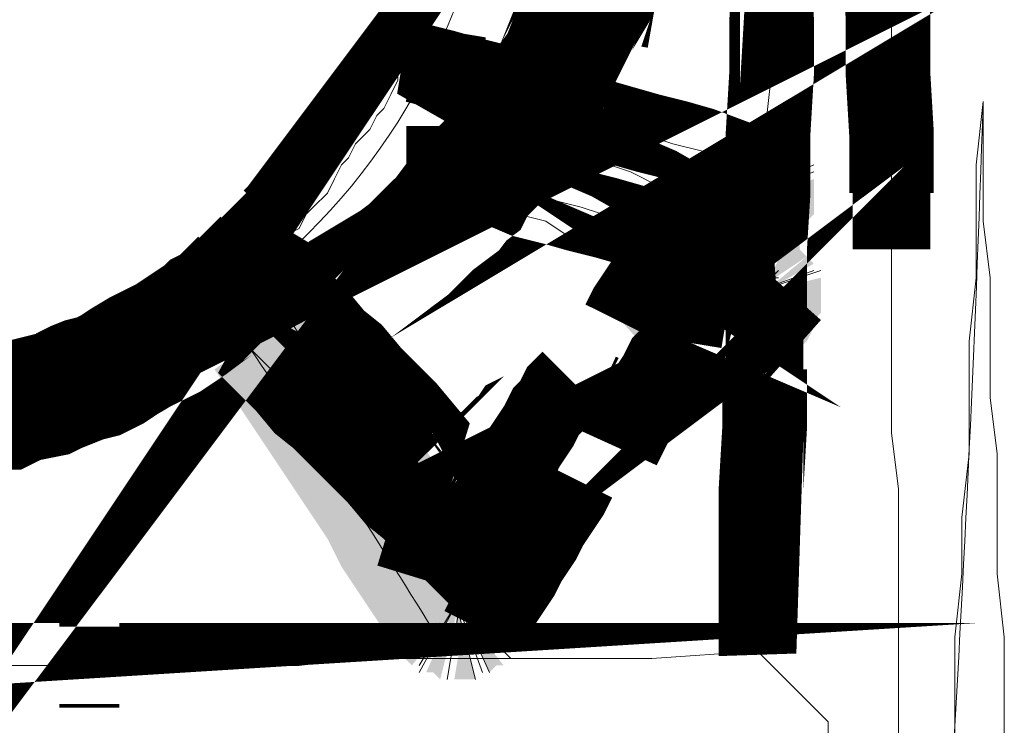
# Model space of a CAD drawing. Header units: millimetres. Extents: x 0 to 12515, y 0 to 27803.
# Tile 48 of 97: x 11482 to 11542, y 19794 to 19836. Entities that reach past the tile are written whole.
import ezdxf

# ---------------------------------------------------------------- set-up
doc = ezdxf.new("R2010")
doc.units = ezdxf.units.MM
doc.layers.add('PDF_A-TABELKA', color=7, linetype='Continuous')
doc.layers.add('SQ_TAB TEKST', color=8, linetype='Continuous', lineweight=0)

# ---------------------------------------------------------------- blocks, each defined once
blk = doc.blocks.new('tabelka')
at = {"layer": 'PDF_A-TABELKA', "lineweight": 0}
for points, format in [([(25641.29348271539, -27760.02538781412, 5.115070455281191, 5.115070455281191, 0), (25644.70352968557, -27759.59913194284, 5.115070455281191, 5.115070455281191, 0), (25648.1135766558, -27759.59913194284, 4.688814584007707, 4.688814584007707, 0), (25651.73675156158, -27759.59913194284, 5.115070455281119, 5.115070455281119, 0), (25655.3599264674, -27759.59913194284, 5.115070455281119, 5.115070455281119, 0), (25658.76997343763, -27759.59913194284, 5.115070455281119, 5.115070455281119, 0), (25662.60627627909, -27759.59913194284, 0, 0, 0), (25666.01632324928, -27759.3860040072, 0, 0, 0), (25669.6394981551, -27759.3860040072, 0, 0, 0), (25673.26267306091, -27759.17287607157, 0, 0, 0), (25676.67272003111, -27759.17287607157, 0, 0, 0), (25680.29589493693, -27759.17287607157, 0, 0, 0), (25683.91906984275, -27759.17287607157, 0, 0, 0), (25690.31290791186, -27758.95974813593, 4.688814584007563, 4.688814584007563, 0), (25690.52603584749, -27752.35278213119, 5.115070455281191, 5.115070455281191, 0), (25690.52603584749, -27748.94273516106, 5.115070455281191, 5.115070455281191, 0), (25690.73916378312, -27745.31956025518, 5.115070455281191, 5.115070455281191, 0), (25690.73916378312, -27741.69638534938, 4.688814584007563, 4.688814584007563, 0), (25690.73916378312, -27738.28633837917, 5.115070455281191, 5.115070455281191, 0), (25690.73916378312, -27734.45003553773, 5.115070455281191, 5.115070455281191, 0), (25690.95229171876, -27731.03998856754, 5.115070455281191, 5.115070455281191, 0), (25690.95229171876, -27727.41681366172, 5.115070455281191, 5.115070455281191, 0), (25691.16541965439, -27723.79363875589, 5.115070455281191, 5.115070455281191, 0), (25691.16541965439, -27720.38359178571, 5.075571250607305, 5.075571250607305, 0), (25691.16541965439, -27716.97354481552, 5.115070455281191, 5.115070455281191, 0)], "xyseb"), ([(25691.80480346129, -27684.57809859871, 5.115070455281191, 5.115070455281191, 0), (25691.80480346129, -27681.16805162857, 0, 0, 0), (25692.01793139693, -27677.54487672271, 0, 0, 0)], "xyseb"), ([(25697.98551359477, -27716.97354481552, 5.115070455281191, 5.115070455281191, 0), (25698.19864153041, -27720.38359178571, 5.115070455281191, 5.115070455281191, 0), (25698.19864153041, -27723.79363875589, 5.115070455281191, 5.115070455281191, 0), (25698.41176946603, -27727.41681366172, 5.115070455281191, 5.115070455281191, 0), (25698.41176946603, -27731.03998856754, 4.688814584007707, 4.688814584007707, 0), (25698.41176946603, -27734.45003553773, 0, 0, 0), (25698.41176946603, -27738.28633837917, 0, 0, 0), (25698.62489740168, -27741.69638534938, 0, 0, 0), (25698.62489740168, -27745.31956025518, 0, 0, 0), (25698.83802533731, -27748.94273516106, 0, 0, 0), (25698.83802533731, -27752.35278213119, 0, 0, 0), (25698.83802533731, -27755.97595703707, 0, 0, 0), (25698.83802533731, -27763.00917891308, 0, 0, 0), (25698.83802533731, -27767.48486556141, 0, 0, 0), (25694.57546662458, -27767.48486556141, 0, 0, 0)], "xyseb"), ([(25674.54144067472, -27705.03838041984, -0.4172873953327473), (25636.6046681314, -27744.68017644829, -0.4142135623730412)], "xyb"), ([(25640.86722684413, -27744.68017644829, 7.246349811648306, 7.246349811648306, 0), (25641.93286652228, -27744.46704851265, 7.434469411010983, 7.434469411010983, 0), (25642.78537826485, -27744.46704851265, 7.625096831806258, 7.625096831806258, 0), (25643.85101794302, -27744.04079264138, 7.434469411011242, 7.434469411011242, 0), (25644.9166576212, -27744.04079264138, 7.434469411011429, 7.434469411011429, 0), (25645.76916936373, -27743.61453677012, 7.434469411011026, 7.434469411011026, 0), (25646.62168110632, -27743.40140883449, 7.535210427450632, 7.535210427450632, 0), (25647.68732078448, -27743.18828089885, 7.434469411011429, 7.434469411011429, 0), (25648.53983252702, -27742.76202502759, 7.535210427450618, 7.535210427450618, 0), (25649.60547220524, -27742.33576915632, 7.535210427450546, 7.535210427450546, 0), (25650.45798394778, -27742.12264122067, 7.535210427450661, 7.535210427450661, 0), (25651.31049569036, -27741.69638534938, 7.535210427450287, 7.535210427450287, 0), (25651.94987949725, -27741.27012947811, 7.535210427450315, 7.535210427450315, 0), (25653.01551917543, -27740.6307456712, 7.535210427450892, 7.535210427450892, 0), (25653.86803091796, -27740.20448979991, 7.535210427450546, 7.535210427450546, 0), (25654.7205426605, -27739.77823392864, 7.535210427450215, 7.535210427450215, 0), (25655.3599264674, -27739.35197805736, 7.625096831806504, 7.625096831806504, 0), (25656.21243820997, -27738.71259425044, 7.434469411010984, 7.434469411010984, 0), (25656.85182201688, -27738.28633837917, 7.434469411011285, 7.434469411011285, 0), (25657.70433375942, -27737.43382663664, 6.82009394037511, 6.82009394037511, 0), (25658.55684550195, -27737.00757076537, 7.625096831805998, 7.625096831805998, 0), (25659.19622930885, -27736.36818695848, 7.434469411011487, 7.434469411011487, 0), (25660.04874105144, -27735.51567521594, 7.434469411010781, 7.434469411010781, 0), (25660.47499692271, -27735.08941934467, 7.246349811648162, 7.246349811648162, 0), (25661.1143807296, -27734.45003553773, 7.246349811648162, 7.246349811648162, 0), (25661.96689247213, -27733.59752379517, 7.672605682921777, 7.672605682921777, 0), (25662.39314834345, -27733.1712679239, 7.672605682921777, 7.672605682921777, 0), (25663.03253215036, -27732.31875618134, 0, 0, 0), (25663.45878802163, -27731.67937237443, 0, 0, 0), (25664.31129976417, -27730.8268606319, 0, 0, 0), (25664.73755563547, -27730.18747682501, 0, 0, 0), (25665.1638115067, -27729.5480930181, 0, 0, 0), (25665.80319531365, -27728.90870921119, 0, 0, 0), (25666.22945118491, -27728.05619746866, 0, 0, 0), (25666.65570705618, -27727.41681366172, 0, 0, 0), (25667.08196292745, -27726.56430191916, 0, 0, 0), (25667.50821879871, -27725.7117901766, 0, 0, 0), (25667.93447466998, -27725.07240636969, 0, 0, 0), (25668.57385847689, -27724.21989462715, 0, 0, 0), (25668.57385847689, -27723.36738288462, 0, 0, 0), (25669.00011434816, -27722.51487114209, 0, 0, 0), (25669.42637021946, -27721.87548733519, 0, 0, 0), (25669.85262609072, -27721.02297559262, 0, 0, 0), (25670.06575402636, -27720.17046385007, 0, 0, 0), (25670.49200989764, -27719.53108004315, 0, 0, 0), (25670.70513783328, -27718.46544036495, 0, 0, 0), (25670.9182657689, -27717.61292862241, 0, 0, 0), (25671.34452164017, -27716.76041687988, 0, 0, 0), (25671.55764957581, -27715.90790513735, 0, 0, 0)], "xyseb"), ([(25609.7505482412, -27731.4662444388, 7.672605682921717, 7.672605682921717, 0), (25610.17680411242, -27732.10562824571, 0, 0, 0), (25610.81618791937, -27732.95813998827, 0, 0, 0)], "xyseb"), ([(25684.34532571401, -27718.46544036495, 7.683254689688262, 7.683254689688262, 0), (25680.7221508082, -27717.82605655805, 7.625096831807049, 7.625096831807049, 0), (25680.29589493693, -27719.10482417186, 7.625096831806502, 7.625096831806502, 0), (25679.86963906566, -27719.95733591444, 7.434469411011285, 7.434469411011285, 0), (25679.23025525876, -27721.02297559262, 7.535210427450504, 7.535210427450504, 0), (25678.80399938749, -27722.08861527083, 7.233802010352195, 7.233802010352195, 0), (25678.37774351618, -27722.94112701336, 7.05321456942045, 7.05321456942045, 0), (25677.95148764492, -27724.00676669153, 7.535210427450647, 7.535210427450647, 0), (25677.312103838, -27724.85927843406, 7.535210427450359, 7.535210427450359, 0), (25676.88584796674, -27725.7117901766, 7.233802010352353, 7.233802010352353, 0), (25676.24646415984, -27726.77742985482, 7.434469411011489, 7.434469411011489, 0), (25675.60708035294, -27727.62994159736, 7.434469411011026, 7.434469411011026, 0), (25674.96769654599, -27728.26932540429, 7.625096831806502, 7.625096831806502, 0), (25674.32831273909, -27729.12183714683, 7.625096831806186, 7.625096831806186, 0), (25673.47580099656, -27729.97434888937, 7.434469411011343, 7.434469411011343, 0), (25673.04954512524, -27730.8268606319, 7.43446941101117, 7.43446941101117, 0), (25672.1970333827, -27731.4662444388, 7.625096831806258, 7.625096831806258, 0), (25671.55764957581, -27732.31875618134, 7.246349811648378, 7.246349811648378, 0), (25670.70513783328, -27732.95813998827, 7.243841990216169, 7.243841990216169, 0), (25669.85262609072, -27733.81065173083, 7.246349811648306, 7.246349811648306, 0), (25669.21324228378, -27734.45003553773, 7.243841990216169, 7.243841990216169, 0), (25668.36073054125, -27735.08941934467, 7.246349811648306, 7.246349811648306, 0), (25667.50821879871, -27735.72880315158, 7.246349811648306, 7.246349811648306, 0), (25666.65570705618, -27736.36818695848, 7.672605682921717, 7.672605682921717, 0), (25665.59006737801, -27737.00757076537, 7.672605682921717, 7.672605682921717, 0), (25664.95068357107, -27737.64695457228, 7.246349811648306, 7.246349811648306, 0), (25664.09817182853, -27738.07321044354, 7.246349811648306, 7.246349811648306, 0), (25663.24566008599, -27738.49946631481, 7.246349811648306, 7.246349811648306, 0), (25662.18002040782, -27739.13885012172, 0, 0, 0), (25661.32750866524, -27739.56510599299, 0, 0, 0), (25660.47499692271, -27739.99136186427, 0, 0, 0), (25659.40935724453, -27740.41761773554, 0, 0, 0), (25658.55684550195, -27740.84387360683, 0, 0, 0), (25657.70433375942, -27741.27012947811, 0, 0, 0), (25656.63869408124, -27741.69638534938, 0, 0, 0), (25655.78618233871, -27741.90951328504, 0, 0, 0), (25654.93367059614, -27742.33576915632, 0, 0, 0), (25653.86803091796, -27742.76202502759, 0, 0, 0), (25653.01551917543, -27742.76202502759, 0, 0, 0), (25651.94987949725, -27743.18828089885, 0, 0, 0), (25651.09736775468, -27743.61453677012, 0, 0, 0), (25649.81860014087, -27743.61453677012, 0, 0, 0), (25648.96608839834, -27744.04079264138, 0, 0, 0), (25647.90044872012, -27744.04079264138, 0, 0, 0), (25647.04793697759, -27744.25392057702, 0, 0, 0), (25645.98229729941, -27744.46704851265, 0, 0, 0), (25645.12978555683, -27744.46704851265, 0, 0, 0), (25643.85101794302, -27744.68017644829, 0, 0, 0), (25642.99850620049, -27744.68017644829, 0, 0, 0), (25641.93286652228, -27744.68017644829, 0, 0, 0), (25640.86722684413, -27744.89330438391, 0, 0, 0)], "xyseb"), ([(25685.62409332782, -27739.99136186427, 5.083550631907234, 5.083550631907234, 0), (25686.05034919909, -27737.43382663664, 4.728884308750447, 4.728884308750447, 0), (25684.55845364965, -27736.79444282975, 0, 0, 0), (25683.2796860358, -27735.94193108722, 0, 0, 0), (25681.78779048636, -27735.30254728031, 0, 0, 0), (25680.29589493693, -27734.45003553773, 0, 0, 0), (25678.80399938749, -27733.59752379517, 0, 0, 0), (25677.312103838, -27732.95813998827, 0, 0, 0), (25675.82020828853, -27732.10562824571, 0, 0, 0), (25674.32831273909, -27731.4662444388, 0, 0, 0), (25673.04954512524, -27730.61373269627, 0, 0, 0), (25671.55764957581, -27729.97434888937, 0, 0, 0), (25671.98390544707, -27727.20368572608, 0, 0, 0)], "xyseb"), ([(25705.23186340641, -27764.71420239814), (25705.23186340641, -27761.30415542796), (25705.23186340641, -27757.89410845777), (25704.80560753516, -27754.0578056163), (25704.80560753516, -27750.64775864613), (25704.80560753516, -27746.81145580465), (25704.37935166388, -27743.40140883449), (25704.37935166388, -27739.99136186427), (25704.37935166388, -27736.15505902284), (25703.95309579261, -27732.74501205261), (25703.95309579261, -27729.33496508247), (25703.95309579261, -27725.49866224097, -0.007256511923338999), (25701.82181643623, -27770.25552872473)], "xyb"), ([(25692.4441872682, -27740.6307456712, 5.123943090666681, 5.123943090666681, 0), (25690.52603584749, -27738.92572218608, 5.146940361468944, 5.146940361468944, 0), (25689.67352410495, -27739.56510599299, 5.123943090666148, 5.123943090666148, 0), (25689.24726823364, -27739.99136186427, 4.822534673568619, 4.822534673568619, 0), (25688.39475649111, -27740.41761773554, 4.765685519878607, 4.765685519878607, 0), (25687.96850061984, -27740.84387360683, 4.822534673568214, 4.822534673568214, 0), (25687.11598887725, -27741.48325741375, 0, 0, 0), (25686.68973300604, -27741.90951328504, 0, 0, 0), (25685.83722126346, -27742.33576915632, 0, 0, 0), (25685.19783745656, -27742.97515296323, 0, 0, 0), (25684.55845364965, -27743.40140883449, 0, 0, 0), (25683.91906984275, -27743.82766470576, 0, 0, 0), (25683.2796860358, -27744.46704851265, 0, 0, 0), (25681.3615346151, -27742.76202502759, 0, 0, 0)], "xyseb"), ([(25670.70513783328, -27757.46785258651, 0.01234379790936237), (25659.62248518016, -27740.41761773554), (25660.90125279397, -27741.69638534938), (25661.75376453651, -27742.54889709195), (25663.03253215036, -27743.82766470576), (25663.88504389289, -27744.68017644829), (25665.1638115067, -27745.95894406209), (25666.01632324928, -27747.23771167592), (25667.29509086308, -27748.09022341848), (25668.14760260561, -27749.36899103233), (25669.42637021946, -27750.22150277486), (25670.27888196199, -27751.50027038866), (25672.41016131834, -27753.63154974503), (25672.41016131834, -27756.1890849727), (25673.68892893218, -27757.46785258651), (25673.26267306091, -27757.46785258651), (25673.68892893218, -27757.89410845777)], "xyb"), ([(25671.77077751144, -27747.66396754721, 5.146940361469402, 5.146940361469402, 0), (25672.62328925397, -27747.23771167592, 5.123943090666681, 5.123943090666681, 0), (25673.04954512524, -27746.81145580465, 4.822534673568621, 4.822534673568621, 0), (25673.90205686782, -27746.17207199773, 4.765685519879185, 4.765685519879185, 0), (25674.32831273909, -27745.74581612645, 5.146940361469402, 5.146940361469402, 0), (25675.18082448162, -27745.31956025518, 5.123943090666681, 5.123943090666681, 0), (25675.60708035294, -27744.68017644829, 5.146940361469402, 5.146940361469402, 0), (25676.45959209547, -27744.25392057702, 5.123943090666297, 5.123943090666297, 0), (25676.88584796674, -27743.82766470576, 0, 0, 0), (25677.73835970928, -27743.40140883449, 0, 0, 0), (25678.37774351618, -27742.76202502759, 0, 0, 0), (25680.29589493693, -27744.46704851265, 0, 0, 0)], "xyseb"), ([(25670.9182657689, -27751.50027038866, 5.146940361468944, 5.146940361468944, 0), (25672.62328925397, -27753.20529387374, 5.123943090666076, 5.123943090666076, 0), (25673.47580099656, -27752.77903800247, 4.765685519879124, 4.765685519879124, 0), (25673.90205686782, -27752.35278213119, 5.146940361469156, 5.146940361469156, 0), (25674.75456861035, -27751.7133983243, 5.12394309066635, 5.12394309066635, 0), (25675.3939524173, -27751.28714245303, 0, 0, 0), (25676.0333362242, -27750.86088658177, 0, 0, 0), (25676.88584796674, -27750.4346307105, 0, 0, 0), (25677.312103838, -27749.7952469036, 0, 0, 0), (25678.16461558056, -27749.36899103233, 0, 0, 0), (25678.59087145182, -27748.94273516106, 0, 0, 0), (25680.50902287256, -27750.64775864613, 0, 0, 0)], "xyseb")]:
    blk.add_lwpolyline(points, format=format, dxfattribs=at)
for points in [[(25698.41176946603, -27720.38359178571), (25698.41176946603, -27723.79363875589), (25698.41176946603, -27727.62994159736), (25698.41176946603, -27731.03998856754), (25698.41176946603, -27734.45003553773), (25698.41176946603, -27738.28633837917), (25698.41176946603, -27741.69638534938), (25698.41176946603, -27745.53268819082), (25698.83802533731, -27748.94273516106), (25698.83802533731, -27752.35278213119), (25698.83802533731, -27755.76282910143), (25698.83802533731, -27763.00917891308), (25698.83802533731, -27767.69799349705)], [(25694.57546662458, -27767.69799349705), (25694.57546662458, -27763.00917891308), (25690.31290791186, -27758.74662020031), (25690.73916378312, -27752.35278213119), (25690.73916378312, -27748.94273516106), (25690.73916378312, -27745.53268819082), (25690.73916378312, -27741.69638534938), (25690.73916378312, -27738.28633837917), (25690.73916378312, -27734.45003553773), (25690.73916378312, -27731.03998856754), (25690.73916378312, -27727.62994159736), (25691.16541965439, -27723.79363875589), (25691.16541965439, -27720.38359178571)], [(25679.65651113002, -27719.95733591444), (25679.23025525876, -27720.80984765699), (25678.80399938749, -27722.08861527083), (25678.37774351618, -27722.94112701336), (25677.95148764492, -27723.79363875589), (25677.52523177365, -27724.64615049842), (25676.67272003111, -27725.92491811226), (25676.24646415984, -27726.77742985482), (25675.3939524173, -27727.62994159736), (25674.96769654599, -27728.48245333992), (25674.11518480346, -27729.33496508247), (25673.68892893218, -27730.18747682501), (25672.83641718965, -27730.61373269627), (25671.98390544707, -27731.4662444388), (25671.55764957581, -27732.31875618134), (25670.70513783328, -27733.1712679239), (25669.85262609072, -27733.59752379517), (25669.00011434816, -27734.45003553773), (25668.14760260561, -27735.30254728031), (25667.29509086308, -27735.72880315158), (25666.44257912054, -27736.58131489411), (25665.59006737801, -27737.00757076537), (25664.73755563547, -27737.43382663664), (25663.88504389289, -27738.28633837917), (25663.03253215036, -27738.71259425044), (25662.18002040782, -27739.13885012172), (25661.32750866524, -27739.56510599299), (25660.47499692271, -27739.99136186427), (25659.62248518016, -27740.41761773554), (25658.76997343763, -27740.84387360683), (25657.49120582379, -27741.27012947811), (25656.63869408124, -27741.69638534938), (25655.78618233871, -27742.12264122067), (25654.93367059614, -27742.54889709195), (25653.65490298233, -27742.54889709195), (25652.80239123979, -27742.97515296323), (25651.94987949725, -27743.40140883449), (25651.09736775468, -27743.40140883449), (25649.81860014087, -27743.82766470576), (25648.96608839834, -27743.82766470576), (25648.1135766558, -27744.25392057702), (25646.83480904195, -27744.25392057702), (25645.98229729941, -27744.25392057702), (25645.12978555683, -27744.68017644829)], [(25644.70352968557, -27743.82766470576), (25645.98229729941, -27743.82766470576), (25646.83480904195, -27743.40140883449), (25647.68732078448, -27742.97515296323), (25648.53983252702, -27742.97515296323), (25649.39234426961, -27742.54889709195), (25650.24485601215, -27742.12264122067), (25651.09736775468, -27741.69638534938), (25651.94987949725, -27741.27012947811), (25653.22864711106, -27740.84387360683), (25653.65490298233, -27740.41761773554), (25654.50741472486, -27739.56510599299), (25655.3599264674, -27739.13885012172), (25656.21243820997, -27738.71259425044), (25657.06494995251, -27738.28633837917), (25657.91746169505, -27737.43382663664), (25658.34371756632, -27737.00757076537), (25659.19622930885, -27736.15505902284), (25660.04874105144, -27735.72880315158), (25660.47499692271, -27734.876291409), (25661.32750866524, -27734.45003553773), (25661.75376453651, -27733.59752379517), (25662.60627627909, -27733.1712679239), (25663.03253215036, -27732.31875618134), (25663.45878802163, -27731.89250031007), (25664.31129976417, -27731.03998856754), (25664.73755563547, -27730.18747682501), (25665.1638115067, -27729.33496508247), (25665.59006737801, -27728.90870921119), (25666.01632324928, -27728.05619746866), (25666.86883499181, -27727.20368572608), (25667.29509086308, -27726.35117398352), (25667.72134673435, -27725.92491811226), (25668.14760260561, -27725.07240636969), (25668.57385847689, -27724.21989462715), (25668.57385847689, -27723.36738288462), (25669.00011434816, -27722.51487114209), (25669.42637021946, -27721.66235939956), (25669.85262609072, -27720.80984765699), (25670.27888196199, -27719.95733591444)], [(25702.24807230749, -27764.71420239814), (25702.24807230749, -27761.30415542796), (25702.24807230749, -27757.89410845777), (25702.67432817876, -27754.0578056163), (25702.67432817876, -27750.64775864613), (25703.10058405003, -27746.81145580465), (25703.10058405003, -27743.40140883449), (25703.10058405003, -27739.99136186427), (25703.52683992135, -27736.15505902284), (25703.52683992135, -27732.74501205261), (25703.52683992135, -27729.33496508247), (25703.95309579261, -27725.49866224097), (25703.95309579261, -27729.33496508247), (25703.95309579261, -27732.74501205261), (25704.37935166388, -27736.15505902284), (25704.37935166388, -27739.99136186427), (25704.37935166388, -27743.40140883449), (25704.80560753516, -27746.81145580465), (25704.80560753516, -27750.64775864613), (25704.80560753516, -27754.0578056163), (25705.23186340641, -27757.89410845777), (25705.23186340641, -27761.30415542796), (25705.23186340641, -27764.71420239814)], [(25690.73916378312, -27731.89250031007), (25691.16541965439, -27732.31875618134), (25690.73916378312, -27732.31875618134), (25690.31290791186, -27733.1712679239), (25689.46039616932, -27733.59752379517), (25689.03414029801, -27734.02377966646), (25688.18162855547, -27734.45003553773), (25687.32911681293, -27734.876291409), (25686.90286094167, -27735.30254728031), (25686.05034919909, -27735.72880315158), (25685.62409332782, -27736.15505902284), (25684.77158158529, -27737.00757076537), (25684.34532571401, -27737.43382663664), (25683.49281397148, -27737.8600825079), (25683.06655810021, -27738.28633837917), (25682.21404635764, -27738.71259425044), (25682.64030222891, -27738.28633837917), (25683.06655810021, -27737.43382663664), (25683.49281397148, -27736.58131489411), (25683.91906984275, -27736.15505902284), (25684.34532571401, -27735.30254728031), (25684.77158158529, -27734.876291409), (25685.19783745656, -27734.02377966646), (25685.62409332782, -27733.1712679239), (25686.47660507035, -27731.89250031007), (25689.46039616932, -27731.03998856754), (25690.31290791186, -27729.33496508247), (25690.31290791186, -27729.76122095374), (25690.73916378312, -27729.33496508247), (25690.31290791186, -27729.76122095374)], [(25693.72295488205, -27729.33496508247), (25689.03414029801, -27731.4662444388), (25693.72295488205, -27729.76122095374)], [(25690.73916378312, -27729.76122095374), (25690.73916378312, -27729.76122095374)], [(25691.16541965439, -27729.76122095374), (25690.73916378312, -27730.18747682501), (25691.16541965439, -27730.18747682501), (25691.16541965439, -27730.61373269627), (25691.59167552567, -27730.61373269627), (25691.16541965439, -27731.03998856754), (25691.59167552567, -27731.03998856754)], [(25691.16541965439, -27731.4662444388), (25691.59167552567, -27731.4662444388), (25691.16541965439, -27731.4662444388)], [(25691.59167552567, -27731.89250031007), (25691.16541965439, -27731.89250031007)], [(25670.27888196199, -27751.07401451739), (25669.42637021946, -27749.7952469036), (25668.57385847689, -27748.51647928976), (25667.72134673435, -27747.23771167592), (25666.86883499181, -27745.95894406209), (25666.01632324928, -27744.68017644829), (25665.1638115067, -27743.40140883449), (25664.31129976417, -27742.12264122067), (25663.45878802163, -27740.84387360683), (25662.60627627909, -27739.56510599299), (25661.75376453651, -27738.28633837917), (25660.90125279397, -27737.00757076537), (25660.04874105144, -27735.72880315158), (25659.19622930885, -27734.45003553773), (25660.47499692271, -27735.30254728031), (25661.32750866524, -27736.58131489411), (25662.60627627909, -27737.8600825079), (25663.45878802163, -27738.71259425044), (25664.73755563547, -27739.99136186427), (25666.01632324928, -27740.84387360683), (25666.86883499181, -27742.12264122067), (25668.14760260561, -27743.40140883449), (25669.00011434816, -27744.25392057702), (25670.27888196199, -27745.53268819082), (25671.98390544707, -27747.66396754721), (25671.98390544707, -27749.7952469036), (25673.26267306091, -27751.50027038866), (25672.83641718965, -27751.50027038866), (25673.26267306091, -27751.50027038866)], [(25691.16541965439, -27737.8600825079), (25691.59167552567, -27738.28633837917), (25691.16541965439, -27738.28633837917), (25691.16541965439, -27738.71259425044), (25690.31290791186, -27739.13885012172), (25689.88665204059, -27739.56510599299), (25689.03414029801, -27739.99136186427), (25688.60788442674, -27740.41761773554), (25687.75537268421, -27740.84387360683), (25687.32911681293, -27741.27012947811), (25686.47660507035, -27742.12264122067), (25686.05034919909, -27742.54889709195), (25685.19783745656, -27742.97515296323), (25684.77158158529, -27743.40140883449), (25683.91906984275, -27743.82766470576), (25683.06655810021, -27744.25392057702), (25682.64030222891, -27744.68017644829), (25683.06655810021, -27744.25392057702), (25683.49281397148, -27743.40140883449), (25683.91906984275, -27742.97515296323), (25684.34532571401, -27742.12264122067), (25684.77158158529, -27741.27012947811), (25685.19783745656, -27740.84387360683), (25685.62409332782, -27739.99136186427), (25686.05034919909, -27739.13885012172), (25686.90286094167, -27737.8600825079), (25689.88665204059, -27737.00757076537), (25690.31290791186, -27735.30254728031)], [(25690.73916378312, -27735.72880315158), (25690.73916378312, -27735.30254728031), (25690.73916378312, -27735.72880315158), (25691.16541965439, -27735.72880315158), (25691.16541965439, -27736.15505902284), (25691.59167552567, -27735.72880315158)], [(25693.72295488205, -27735.72880315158), (25689.03414029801, -27737.43382663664), (25694.14921075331, -27735.72880315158)], [(25691.59167552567, -27736.15505902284), (25691.16541965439, -27736.15505902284)], [(25691.16541965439, -27736.58131489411), (25691.59167552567, -27736.58131489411)], [(25691.59167552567, -27737.00757076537), (25692.01793139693, -27737.00757076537), (25691.59167552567, -27737.00757076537)], [(25691.59167552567, -27737.43382663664), (25692.01793139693, -27737.43382663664), (25691.59167552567, -27737.43382663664)], [(25691.59167552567, -27737.8600825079), (25691.59167552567, -27737.8600825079)], [(25670.27888196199, -27745.53268819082), (25673.26267306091, -27749.7952469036)], [(25671.98390544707, -27753.63154974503), (25672.83641718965, -27753.20529387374), (25673.26267306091, -27752.77903800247), (25674.11518480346, -27752.35278213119), (25674.96769654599, -27751.92652625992), (25675.3939524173, -27751.50027038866), (25676.24646415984, -27750.64775864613), (25676.67272003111, -27750.22150277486), (25677.52523177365, -27749.7952469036), (25677.95148764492, -27749.36899103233), (25678.80399938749, -27748.94273516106), (25679.23025525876, -27748.51647928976), (25678.80399938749, -27748.94273516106), (25678.37774351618, -27749.7952469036), (25677.95148764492, -27750.64775864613), (25677.52523177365, -27751.07401451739), (25677.09897590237, -27751.92652625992), (25676.67272003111, -27752.35278213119), (25676.24646415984, -27753.20529387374), (25675.82020828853, -27754.0578056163), (25675.3939524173, -27754.48406148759), (25674.96769654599, -27755.33657323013), (25674.54144067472, -27755.76282910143), (25674.11518480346, -27756.61534084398), (25673.68892893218, -27757.46785258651), (25672.41016131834, -27756.1890849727), (25672.83641718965, -27753.20529387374), (25672.41016131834, -27754.0578056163)], [(25669.85262609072, -27754.0578056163), (25671.98390544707, -27749.36899103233), (25669.42637021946, -27753.63154974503)], [(25671.55764957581, -27754.48406148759), (25671.98390544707, -27749.36899103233), (25671.13139370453, -27754.48406148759)], [(25674.96769654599, -27753.20529387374), (25671.55764957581, -27749.36899103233), (25672.83641718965, -27754.48406148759)], [(25673.68892893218, -27754.0578056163), (25671.55764957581, -27749.36899103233), (25673.26267306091, -27754.0578056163)], [(25671.55764957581, -27751.92652625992), (25671.55764957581, -27751.50027038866), (25671.13139370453, -27751.92652625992), (25671.13139370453, -27751.50027038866), (25670.70513783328, -27751.92652625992), (25670.70513783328, -27751.50027038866), (25670.27888196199, -27751.50027038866), (25670.70513783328, -27751.07401451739)], [(25673.68892893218, -27755.76282910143), (25670.70513783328, -27751.50027038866)], [(25672.41016131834, -27751.50027038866), (25672.41016131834, -27751.92652625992), (25672.41016131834, -27751.50027038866)], [(25672.83641718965, -27751.50027038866), (25672.83641718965, -27751.92652625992), (25672.83641718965, -27751.50027038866)], [(25671.98390544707, -27751.92652625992), (25671.98390544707, -27751.92652625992)], [(25669.85262609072, -27760.02538781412), (25672.41016131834, -27755.33657323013), (25669.85262609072, -27759.59913194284)], [(25672.41016131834, -27755.33657323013), (25671.55764957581, -27760.4516436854), (25672.41016131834, -27755.33657323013)], [(25674.11518480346, -27760.02538781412), (25671.98390544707, -27755.33657323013), (25673.68892893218, -27760.02538781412)], [(25673.26267306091, -27760.4516436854), (25671.98390544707, -27755.33657323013)], [(25675.3939524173, -27759.17287607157), (25671.98390544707, -27755.76282910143)], [(25671.55764957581, -27757.89410845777), (25671.55764957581, -27757.46785258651), (25671.13139370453, -27757.89410845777), (25671.13139370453, -27757.46785258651), (25670.70513783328, -27757.46785258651), (25671.13139370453, -27757.04159671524)], [(25673.26267306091, -27757.46785258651), (25673.26267306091, -27757.89410845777), (25672.83641718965, -27757.46785258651)], [(25671.98390544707, -27757.89410845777), (25671.98390544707, -27758.32036432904), (25671.98390544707, -27757.89410845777)], [(25672.83641718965, -27758.32036432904), (25672.41016131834, -27757.89410845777), (25672.41016131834, -27758.32036432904), (25672.41016131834, -27757.89410845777)], [(25672.83641718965, -27757.89410845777), (25672.83641718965, -27757.89410845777)], [(25644.70352968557, -27759.59913194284), (25648.1135766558, -27759.59913194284), (25651.94987949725, -27759.59913194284), (25655.3599264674, -27759.59913194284), (25658.76997343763, -27759.59913194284), (25662.60627627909, -27759.59913194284), (25666.01632324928, -27759.17287607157), (25669.85262609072, -27759.17287607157), (25673.26267306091, -27759.17287607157), (25676.67272003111, -27759.17287607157), (25680.50902287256, -27759.17287607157), (25683.91906984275, -27759.17287607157), (25690.31290791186, -27758.74662020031), (25694.57546662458, -27763.00917891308), (25694.57546662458, -27767.69799349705)]]:
    blk.add_lwpolyline(points, dxfattribs=at)
for points, const_width in [([(25685.41096539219, -27734.02377966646), (25685.83722126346, -27731.4662444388), (25684.34532571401, -27730.61373269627), (25682.85343016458, -27729.97434888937), (25681.3615346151, -27729.12183714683), (25679.86963906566, -27728.48245333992), (25678.59087145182, -27727.62994159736), (25677.09897590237, -27726.77742985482), (25675.60708035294, -27726.13804604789), (25674.11518480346, -27725.28553430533), (25672.62328925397, -27724.64615049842), (25671.13139370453, -27723.79363875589), (25671.55764957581, -27721.23610352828)], 4.728884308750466), ([(25669.6394981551, -27723.154254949), (25671.34452164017, -27723.58051082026), (25672.83641718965, -27724.00676669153), (25674.54144067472, -27724.43302256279), (25676.0333362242, -27725.07240636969), (25677.52523177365, -27725.49866224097), (25679.23025525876, -27726.13804604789), (25680.7221508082, -27726.56430191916), (25682.21404635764, -27726.99055779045), (25683.70594190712, -27727.41681366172), (25685.41096539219, -27727.843069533), (25686.90286094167, -27728.26932540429), (25688.60788442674, -27728.90870921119), (25688.60788442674, -27731.67937237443)], 4.858965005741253), ([(25671.55764957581, -27726.99055779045), (25671.55764957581, -27729.5480930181), (25673.26267306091, -27730.18747682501), (25674.75456861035, -27730.61373269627), (25676.24646415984, -27731.25311650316), (25677.95148764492, -27731.67937237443), (25679.4433831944, -27732.10562824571), (25681.14840667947, -27732.53188411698), (25682.64030222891, -27732.95813998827), (25684.13219777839, -27733.38439585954), (25685.83722126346, -27733.81065173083), (25687.32911681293, -27734.45003553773), (25688.82101236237, -27734.876291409), (25689.03414029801, -27737.64695457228)], 4.962347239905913), ([(25682.21404635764, -27738.92572218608), (25682.64030222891, -27738.07321044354), (25683.06655810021, -27737.43382663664), (25683.49281397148, -27736.79444282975), (25683.91906984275, -27736.15505902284), (25684.34532571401, -27735.30254728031), (25684.77158158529, -27734.66316347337), (25685.19783745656, -27734.02377966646), (25685.62409332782, -27733.1712679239), (25688.18162855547, -27733.81065173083)], 5.146940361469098), ([(25661.75376453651, -27733.1712679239), (25660.47499692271, -27735.30254728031), (25661.54063660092, -27736.58131489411), (25662.60627627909, -27737.64695457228), (25663.67191595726, -27738.71259425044), (25664.73755563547, -27739.99136186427), (25665.80319531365, -27740.84387360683), (25666.86883499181, -27742.12264122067), (25667.93447466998, -27743.18828089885), (25669.00011434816, -27744.25392057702), (25670.06575402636, -27745.53268819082), (25669.21324228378, -27748.30335135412)], 5.123943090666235), ([(25661.96689247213, -27739.13885012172), (25660.68812485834, -27741.48325741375), (25661.75376453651, -27742.54889709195), (25662.81940421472, -27743.82766470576), (25663.88504389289, -27744.68017644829), (25665.1638115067, -27745.95894406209), (25666.22945118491, -27747.02458374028), (25667.29509086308, -27748.09022341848), (25668.36073054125, -27749.36899103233), (25669.42637021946, -27750.22150277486), (25670.49200989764, -27751.50027038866), (25669.6394981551, -27754.27093355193)], 4.822534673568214), ([(25680.7221508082, -27743.18828089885), (25683.06655810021, -27744.25392057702), (25683.49281397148, -27743.40140883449), (25683.91906984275, -27742.76202502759), (25684.34532571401, -27742.12264122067), (25684.77158158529, -27741.27012947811), (25685.19783745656, -27740.84387360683), (25685.62409332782, -27739.99136186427), (25686.05034919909, -27739.35197805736), (25688.60788442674, -27739.99136186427)], 4.956312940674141), ([(25679.01712732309, -27742.33576915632), (25678.37774351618, -27742.97515296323), (25677.95148764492, -27743.82766470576), (25677.52523177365, -27744.25392057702), (25677.09897590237, -27745.10643231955), (25676.67272003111, -27745.74581612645), (25676.24646415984, -27746.38519993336), (25675.82020828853, -27747.23771167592), (25675.3939524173, -27747.87709548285), (25674.96769654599, -27748.51647928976), (25674.54144067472, -27749.15586309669), (25674.11518480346, -27749.7952469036), (25673.68892893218, -27750.64775864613), (25671.34452164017, -27749.58211896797)], 4.822534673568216), ([(25679.23025525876, -27748.30335135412), (25678.80399938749, -27749.15586309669), (25678.37774351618, -27749.7952469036), (25677.95148764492, -27750.4346307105), (25677.52523177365, -27751.07401451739), (25677.09897590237, -27751.92652625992), (25676.67272003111, -27752.56591006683), (25676.24646415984, -27753.20529387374), (25675.82020828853, -27754.0578056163), (25675.3939524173, -27754.69718942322), (25674.96769654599, -27755.33657323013), (25674.54144067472, -27755.97595703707), (25674.11518480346, -27756.61534084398), (25673.68892893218, -27757.46785258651)], 5.146940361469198)]:
    blk.add_lwpolyline(points, dxfattribs=dict(at, const_width=const_width))
for points in [[(25689.46039616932, -27731.03998856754), (25686.05034919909, -27731.89250031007), (25687.32911681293, -27732.31875618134), (25685.62409332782, -27731.4662444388), (25684.34532571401, -27730.61373269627), (25682.64030222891, -27729.76122095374), (25681.3615346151, -27729.33496508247), (25680.08276700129, -27728.48245333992), (25678.37774351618, -27727.62994159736), (25677.09897590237, -27726.77742985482), (25675.3939524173, -27725.92491811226), (25674.11518480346, -27725.49866224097), (25672.83641718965, -27724.64615049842), (25671.13139370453, -27723.79363875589), (25669.85262609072, -27722.94112701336), (25671.13139370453, -27723.79363875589), (25672.83641718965, -27724.21989462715), (25674.54144067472, -27724.64615049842), (25675.82020828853, -27725.07240636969), (25677.52523177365, -27725.49866224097), (25679.23025525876, -27725.92491811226), (25680.50902287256, -27726.35117398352), (25682.21404635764, -27726.77742985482), (25683.91906984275, -27727.62994159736), (25685.19783745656, -27728.05619746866), (25686.90286094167, -27728.48245333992), (25688.60788442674, -27728.90870921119), (25690.31290791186, -27729.33496508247)], [(25689.88665204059, -27737.00757076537), (25686.47660507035, -27737.8600825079), (25687.75537268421, -27738.28633837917), (25686.05034919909, -27737.43382663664), (25684.77158158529, -27736.58131489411), (25683.06655810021, -27736.15505902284), (25681.78779048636, -27735.30254728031), (25680.08276700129, -27734.45003553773), (25678.80399938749, -27733.59752379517), (25677.52523177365, -27732.74501205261), (25675.82020828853, -27732.31875618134), (25674.54144067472, -27731.4662444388), (25672.83641718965, -27730.61373269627), (25671.55764957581, -27729.76122095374), (25670.27888196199, -27729.33496508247), (25671.55764957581, -27729.76122095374), (25673.26267306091, -27730.18747682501), (25674.96769654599, -27730.61373269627), (25676.24646415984, -27731.03998856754), (25677.95148764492, -27731.4662444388), (25679.65651113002, -27731.89250031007), (25680.93527874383, -27732.31875618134), (25682.64030222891, -27733.1712679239), (25684.34532571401, -27733.59752379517), (25685.62409332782, -27734.02377966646), (25687.32911681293, -27734.45003553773), (25689.03414029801, -27734.876291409), (25690.31290791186, -27735.30254728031)], [(25671.98390544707, -27749.7952469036), (25672.41016131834, -27747.23771167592), (25671.98390544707, -27747.66396754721), (25672.41016131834, -27747.23771167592), (25673.26267306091, -27746.81145580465), (25673.68892893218, -27746.38519993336), (25674.54144067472, -27745.95894406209), (25674.96769654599, -27745.10643231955), (25675.82020828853, -27744.68017644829), (25676.24646415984, -27744.25392057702), (25677.09897590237, -27743.82766470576), (25677.52523177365, -27743.40140883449), (25678.37774351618, -27742.97515296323), (25678.80399938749, -27742.54889709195), (25678.37774351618, -27742.97515296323), (25677.95148764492, -27743.82766470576), (25677.52523177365, -27744.25392057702), (25677.09897590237, -27745.10643231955), (25676.67272003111, -27745.95894406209), (25676.24646415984, -27746.38519993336), (25675.82020828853, -27747.23771167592), (25675.3939524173, -27747.66396754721), (25674.96769654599, -27748.51647928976), (25674.54144067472, -27749.36899103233), (25674.11518480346, -27749.7952469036), (25673.68892893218, -27750.64775864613), (25673.26267306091, -27751.50027038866)]]:
    blk.add_lwpolyline(points, close=True, dxfattribs=at)
at = {"layer": 'PDF_A-TABELKA', "transparency": 33554559}
for points in [[(25691.16541965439, -27727.20368572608), (25691.59167552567, -27727.20368572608), (25689.03414029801, -27731.4662444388)], [(25691.59167552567, -27727.20368572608), (25689.03414029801, -27731.4662444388), (25692.01793139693, -27727.62994159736)], [(25689.03414029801, -27731.4662444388), (25692.01793139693, -27727.62994159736), (25692.4441872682, -27728.05619746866)], [(25692.4441872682, -27728.05619746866), (25692.87044313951, -27728.05619746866), (25689.03414029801, -27731.4662444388)], [(25692.87044313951, -27728.05619746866), (25689.03414029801, -27731.4662444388), (25693.29669901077, -27728.48245333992)], [(25689.88665204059, -27731.03998856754), (25693.29669901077, -27728.48245333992), (25693.29669901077, -27729.33496508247)], [(25687.75537268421, -27729.76122095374), (25685.62409332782, -27734.02377966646), (25688.18162855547, -27729.76122095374)], [(25685.62409332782, -27734.02377966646), (25688.18162855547, -27729.76122095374), (25686.05034919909, -27734.45003553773)], [(25691.59167552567, -27731.03998856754), (25693.72295488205, -27730.18747682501), (25693.72295488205, -27730.61373269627)], [(25689.03414029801, -27730.61373269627), (25691.59167552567, -27734.876291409), (25688.60788442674, -27731.03998856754)], [(25693.72295488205, -27730.61373269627), (25693.72295488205, -27731.4662444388), (25689.03414029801, -27731.03998856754)], [(25690.73916378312, -27731.89250031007), (25689.03414029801, -27730.61373269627), (25689.03414029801, -27731.03998856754)], [(25692.87044313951, -27733.59752379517), (25692.4441872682, -27734.45003553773), (25689.03414029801, -27730.61373269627)], [(25692.4441872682, -27734.45003553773), (25689.03414029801, -27730.61373269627), (25691.59167552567, -27734.876291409)], [(25688.18162855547, -27731.4662444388), (25690.31290791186, -27735.72880315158), (25687.32911681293, -27731.89250031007)], [(25688.60788442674, -27731.03998856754), (25691.16541965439, -27735.30254728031), (25688.18162855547, -27731.4662444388)], [(25691.16541965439, -27735.30254728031), (25688.18162855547, -27731.4662444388), (25690.31290791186, -27735.72880315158)], [(25689.88665204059, -27731.03998856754), (25688.60788442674, -27731.4662444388), (25689.03414029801, -27731.4662444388)], [(25689.03414029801, -27731.03998856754), (25693.72295488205, -27731.89250031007), (25688.60788442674, -27731.03998856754)], [(25689.88665204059, -27731.4662444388), (25689.03414029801, -27731.03998856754), (25688.60788442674, -27731.03998856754)], [(25691.59167552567, -27734.876291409), (25688.60788442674, -27731.03998856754), (25691.16541965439, -27735.30254728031)], [(25691.59167552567, -27731.03998856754), (25689.03414029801, -27731.03998856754), (25689.03414029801, -27731.4662444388)], [(25693.72295488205, -27731.4662444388), (25689.03414029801, -27731.03998856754), (25693.72295488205, -27731.89250031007)], [(25693.72295488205, -27732.31875618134), (25693.29669901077, -27732.74501205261), (25689.03414029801, -27731.03998856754)], [(25693.29669901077, -27732.74501205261), (25689.03414029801, -27731.03998856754), (25693.29669901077, -27733.1712679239)], [(25689.88665204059, -27731.4662444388), (25693.72295488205, -27731.89250031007), (25693.72295488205, -27732.31875618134)], [(25687.32911681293, -27731.89250031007), (25689.46039616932, -27736.58131489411), (25686.90286094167, -27732.31875618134)], [(25690.31290791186, -27735.72880315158), (25687.32911681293, -27731.89250031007), (25689.46039616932, -27736.58131489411)], [(25690.73916378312, -27731.89250031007), (25693.29669901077, -27733.1712679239), (25692.87044313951, -27733.59752379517)], [(25686.90286094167, -27732.31875618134), (25689.03414029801, -27737.00757076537), (25686.05034919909, -27732.74501205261)], [(25689.46039616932, -27736.58131489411), (25686.90286094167, -27732.31875618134), (25689.03414029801, -27737.00757076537)], [(25662.18002040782, -27734.02377966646), (25657.06494995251, -27735.72880315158), (25661.32750866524, -27732.74501205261)], [(25686.05034919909, -27732.74501205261), (25688.18162855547, -27737.43382663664), (25685.19783745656, -27733.59752379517)], [(25689.03414029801, -27737.00757076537), (25686.05034919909, -27732.74501205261), (25688.18162855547, -27737.43382663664)], [(25691.59167552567, -27733.1712679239), (25692.01793139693, -27733.1712679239), (25689.46039616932, -27737.8600825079)], [(25692.01793139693, -27733.1712679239), (25689.46039616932, -27737.8600825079), (25692.4441872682, -27733.59752379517)], [(25685.19783745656, -27733.59752379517), (25687.75537268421, -27737.8600825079), (25684.77158158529, -27734.02377966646)], [(25688.18162855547, -27737.43382663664), (25685.19783745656, -27733.59752379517), (25687.75537268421, -27737.8600825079)], [(25690.73916378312, -27736.58131489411), (25692.4441872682, -27733.59752379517), (25692.87044313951, -27734.02377966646)], [(25657.91746169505, -27737.00757076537), (25662.18002040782, -27734.02377966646), (25657.06494995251, -27735.72880315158)], [(25663.03253215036, -27735.72880315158), (25657.91746169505, -27737.00757076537), (25662.18002040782, -27734.02377966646)], [(25683.91906984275, -27734.45003553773), (25686.47660507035, -27738.71259425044), (25683.49281397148, -27734.876291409)], [(25684.77158158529, -27734.02377966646), (25686.90286094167, -27738.28633837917), (25683.91906984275, -27734.45003553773)], [(25686.90286094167, -27738.28633837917), (25683.91906984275, -27734.45003553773), (25686.47660507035, -27738.71259425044)], [(25687.75537268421, -27737.8600825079), (25684.77158158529, -27734.02377966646), (25686.90286094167, -27738.28633837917)], [(25692.87044313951, -27734.02377966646), (25692.87044313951, -27734.45003553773), (25689.46039616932, -27737.43382663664)], [(25692.87044313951, -27734.45003553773), (25689.46039616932, -27737.43382663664), (25693.29669901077, -27734.876291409)], [(25683.49281397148, -27734.876291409), (25685.62409332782, -27739.13885012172), (25682.64030222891, -27735.30254728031)], [(25686.47660507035, -27738.71259425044), (25683.49281397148, -27734.876291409), (25685.62409332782, -27739.13885012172)], [(25690.73916378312, -27737.00757076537), (25693.29669901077, -27734.876291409), (25693.72295488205, -27735.30254728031)], [(25682.64030222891, -27735.30254728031), (25685.19783745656, -27739.99136186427), (25682.21404635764, -27735.72880315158)], [(25685.62409332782, -27739.13885012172), (25682.64030222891, -27735.30254728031), (25685.19783745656, -27739.99136186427)], [(25658.76997343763, -27738.28633837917), (25663.03253215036, -27735.72880315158), (25657.91746169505, -27737.00757076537)], [(25663.88504389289, -27737.00757076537), (25658.76997343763, -27738.28633837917), (25663.03253215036, -27735.72880315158)], [(25681.3615346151, -27736.15505902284), (25683.91906984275, -27740.84387360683), (25680.50902287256, -27737.00757076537)], [(25682.21404635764, -27735.72880315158), (25684.34532571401, -27740.41761773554), (25681.3615346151, -27736.15505902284)], [(25684.34532571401, -27740.41761773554), (25681.3615346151, -27736.15505902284), (25683.91906984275, -27740.84387360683)], [(25685.19783745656, -27739.99136186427), (25682.21404635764, -27735.72880315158), (25684.34532571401, -27740.41761773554)], [(25688.18162855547, -27735.72880315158), (25686.05034919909, -27739.99136186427), (25688.60788442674, -27736.15505902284)], [(25686.05034919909, -27739.99136186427), (25688.60788442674, -27736.15505902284), (25686.47660507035, -27740.41761773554)], [(25690.73916378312, -27737.00757076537), (25694.14921075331, -27736.15505902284), (25694.14921075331, -27737.00757076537)], [(25690.73916378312, -27736.58131489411), (25689.46039616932, -27737.43382663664), (25689.46039616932, -27737.8600825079)], [(25690.73916378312, -27738.28633837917), (25689.46039616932, -27736.58131489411), (25689.46039616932, -27737.00757076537)], [(25659.62248518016, -27739.56510599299), (25663.88504389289, -27737.00757076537), (25658.76997343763, -27738.28633837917)], [(25664.73755563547, -27738.28633837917), (25659.62248518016, -27739.56510599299), (25663.88504389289, -27737.00757076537)], [(25690.73916378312, -27737.00757076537), (25689.03414029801, -27737.43382663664), (25689.46039616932, -27737.43382663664)], [(25690.73916378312, -27737.00757076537), (25689.03414029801, -27737.00757076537), (25689.03414029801, -27737.43382663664)], [(25694.14921075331, -27737.00757076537), (25694.14921075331, -27737.43382663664), (25689.03414029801, -27737.00757076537)], [(25694.14921075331, -27737.43382663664), (25689.03414029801, -27737.00757076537), (25694.14921075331, -27737.8600825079)], [(25689.03414029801, -27737.00757076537), (25694.14921075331, -27737.8600825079), (25694.14921075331, -27738.28633837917)], [(25694.14921075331, -27738.28633837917), (25693.72295488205, -27738.71259425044), (25689.03414029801, -27737.00757076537)], [(25693.72295488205, -27738.71259425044), (25689.03414029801, -27737.00757076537), (25693.72295488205, -27739.13885012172)], [(25690.31290791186, -27737.8600825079), (25689.46039616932, -27737.00757076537), (25689.03414029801, -27737.00757076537)], [(25690.31290791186, -27737.8600825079), (25693.72295488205, -27739.13885012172), (25693.29669901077, -27739.99136186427)], [(25660.47499692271, -27740.84387360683), (25664.73755563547, -27738.28633837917), (25659.62248518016, -27739.56510599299)], [(25665.59006737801, -27739.56510599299), (25660.47499692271, -27740.84387360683), (25664.73755563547, -27738.28633837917)], [(25690.73916378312, -27738.28633837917), (25693.29669901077, -27739.99136186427), (25692.87044313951, -27740.41761773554)], [(25662.60627627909, -27740.41761773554), (25657.49120582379, -27741.69638534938), (25661.75376453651, -27738.71259425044)], [(25661.32750866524, -27742.12264122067), (25665.59006737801, -27739.56510599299), (25660.47499692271, -27740.84387360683)], [(25666.44257912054, -27740.84387360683), (25661.32750866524, -27742.12264122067), (25665.59006737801, -27739.56510599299)], [(25658.34371756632, -27742.97515296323), (25662.60627627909, -27740.41761773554), (25657.49120582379, -27741.69638534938)], [(25663.45878802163, -27741.69638534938), (25658.34371756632, -27742.97515296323), (25662.60627627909, -27740.41761773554)], [(25662.18002040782, -27743.40140883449), (25666.44257912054, -27740.84387360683), (25661.32750866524, -27742.12264122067)], [(25667.29509086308, -27742.12264122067), (25662.18002040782, -27743.40140883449), (25666.44257912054, -27740.84387360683)], [(25659.19622930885, -27744.25392057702), (25663.45878802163, -27741.69638534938), (25658.34371756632, -27742.97515296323)], [(25664.31129976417, -27742.97515296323), (25659.19622930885, -27744.25392057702), (25663.45878802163, -27741.69638534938)], [(25663.03253215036, -27744.68017644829), (25667.29509086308, -27742.12264122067), (25662.18002040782, -27743.40140883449)], [(25668.14760260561, -27743.40140883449), (25663.03253215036, -27744.68017644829), (25667.29509086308, -27742.12264122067)], [(25660.04874105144, -27745.53268819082), (25664.31129976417, -27742.97515296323), (25659.19622930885, -27744.25392057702)], [(25665.1638115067, -27744.25392057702), (25660.04874105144, -27745.53268819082), (25664.31129976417, -27742.97515296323)], [(25663.88504389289, -27745.95894406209), (25668.14760260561, -27743.40140883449), (25663.03253215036, -27744.68017644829)], [(25669.00011434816, -27744.68017644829), (25663.88504389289, -27745.95894406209), (25668.14760260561, -27743.40140883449)], [(25660.90125279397, -27746.81145580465), (25665.1638115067, -27744.25392057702), (25660.04874105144, -27745.53268819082)], [(25666.01632324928, -27745.53268819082), (25660.90125279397, -27746.81145580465), (25665.1638115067, -27744.25392057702)], [(25664.73755563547, -27747.23771167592), (25669.00011434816, -27744.68017644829), (25663.88504389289, -27745.95894406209)], [(25669.85262609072, -27745.95894406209), (25664.73755563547, -27747.23771167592), (25669.00011434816, -27744.68017644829)], [(25661.75376453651, -27748.09022341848), (25666.01632324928, -27745.53268819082), (25660.90125279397, -27746.81145580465)], [(25666.86883499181, -27746.81145580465), (25661.75376453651, -27748.09022341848), (25666.01632324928, -27745.53268819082)], [(25665.59006737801, -27748.51647928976), (25669.85262609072, -27745.95894406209), (25664.73755563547, -27747.23771167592)], [(25670.70513783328, -27747.23771167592), (25665.59006737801, -27748.51647928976), (25669.85262609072, -27745.95894406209)], [(25662.60627627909, -27749.36899103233), (25666.86883499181, -27746.81145580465), (25661.75376453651, -27748.09022341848)], [(25667.72134673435, -27748.09022341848), (25662.60627627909, -27749.36899103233), (25666.86883499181, -27746.81145580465)], [(25666.44257912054, -27749.7952469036), (25670.70513783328, -27747.23771167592), (25665.59006737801, -27748.51647928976)], [(25671.55764957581, -27748.51647928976), (25666.44257912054, -27749.7952469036), (25670.70513783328, -27747.23771167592)], [(25663.45878802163, -27750.64775864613), (25667.72134673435, -27748.09022341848), (25662.60627627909, -27749.36899103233)], [(25668.57385847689, -27749.36899103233), (25663.45878802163, -27750.64775864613), (25667.72134673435, -27748.09022341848)], [(25667.29509086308, -27751.50027038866), (25671.55764957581, -27748.51647928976), (25666.44257912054, -27749.7952469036)], [(25672.41016131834, -27749.7952469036), (25667.29509086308, -27751.50027038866), (25671.55764957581, -27748.51647928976)], [(25664.31129976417, -27751.92652625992), (25668.57385847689, -27749.36899103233), (25663.45878802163, -27750.64775864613)], [(25669.42637021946, -27750.64775864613), (25664.31129976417, -27751.92652625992), (25668.57385847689, -27749.36899103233)], [(25670.27888196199, -27754.0578056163), (25671.98390544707, -27749.36899103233), (25669.85262609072, -27754.0578056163)], [(25670.70513783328, -27754.48406148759), (25670.27888196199, -27754.0578056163), (25671.98390544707, -27749.36899103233)], [(25670.70513783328, -27751.50027038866), (25672.41016131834, -27749.7952469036), (25671.98390544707, -27749.36899103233)], [(25672.83641718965, -27751.07401451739), (25671.55764957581, -27749.36899103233), (25671.55764957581, -27749.7952469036)], [(25674.54144067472, -27753.63154974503), (25674.11518480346, -27754.0578056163), (25671.55764957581, -27749.36899103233)], [(25672.41016131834, -27751.92652625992), (25671.98390544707, -27749.36899103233), (25671.55764957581, -27749.36899103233)], [(25672.41016131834, -27754.48406148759), (25671.55764957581, -27754.48406148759), (25671.98390544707, -27749.36899103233)], [(25668.14760260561, -27752.77903800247), (25672.41016131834, -27749.7952469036), (25667.29509086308, -27751.50027038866)], [(25668.57385847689, -27753.20529387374), (25668.14760260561, -27752.77903800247), (25672.41016131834, -27749.7952469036)], [(25665.1638115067, -27753.63154974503), (25669.42637021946, -27750.64775864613), (25664.31129976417, -27751.92652625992)], [(25670.27888196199, -27751.92652625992), (25665.1638115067, -27753.63154974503), (25669.42637021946, -27750.64775864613)], [(25672.83641718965, -27751.07401451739), (25674.96769654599, -27753.20529387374), (25674.54144067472, -27753.63154974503)], [(25670.70513783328, -27751.50027038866), (25669.00011434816, -27753.63154974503), (25668.57385847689, -27753.20529387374)], [(25666.01632324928, -27754.91031735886), (25670.27888196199, -27751.92652625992), (25665.1638115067, -27753.63154974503)], [(25671.13139370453, -27753.20529387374), (25666.01632324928, -27754.91031735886), (25670.27888196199, -27751.92652625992)], [(25672.41016131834, -27751.92652625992), (25672.83641718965, -27754.48406148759), (25672.41016131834, -27754.48406148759)], [(25666.86883499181, -27756.1890849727), (25671.13139370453, -27753.20529387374), (25666.01632324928, -27754.91031735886)], [(25671.98390544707, -27754.48406148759), (25666.86883499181, -27756.1890849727), (25671.13139370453, -27753.20529387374)], [(25667.72134673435, -27757.46785258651), (25671.98390544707, -27754.48406148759), (25666.86883499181, -27756.1890849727)], [(25672.83641718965, -27755.76282910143), (25667.72134673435, -27757.46785258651), (25671.98390544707, -27754.48406148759)], [(25668.57385847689, -27758.74662020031), (25672.83641718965, -27755.76282910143), (25667.72134673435, -27757.46785258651)], [(25669.00011434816, -27759.17287607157), (25668.57385847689, -27758.74662020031), (25672.83641718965, -27755.76282910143)], [(25670.70513783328, -27760.02538781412), (25672.41016131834, -27755.33657323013), (25670.27888196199, -27760.02538781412)], [(25671.13139370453, -27760.4516436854), (25670.70513783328, -27760.02538781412), (25672.41016131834, -27755.33657323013)], [(25671.13139370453, -27757.46785258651), (25672.83641718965, -27755.76282910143), (25672.41016131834, -27755.33657323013)], [(25673.26267306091, -27757.46785258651), (25671.98390544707, -27755.33657323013), (25671.98390544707, -27755.76282910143)], [(25674.54144067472, -27759.59913194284), (25674.11518480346, -27760.02538781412), (25671.98390544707, -27755.33657323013)], [(25673.26267306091, -27760.4516436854), (25672.41016131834, -27760.4516436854), (25671.98390544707, -27755.33657323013)], [(25672.41016131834, -27757.89410845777), (25672.41016131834, -27755.33657323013), (25671.98390544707, -27755.33657323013)], [(25671.13139370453, -27757.46785258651), (25669.42637021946, -27759.59913194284), (25669.00011434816, -27759.17287607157)], [(25673.26267306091, -27757.46785258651), (25674.96769654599, -27759.59913194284), (25674.54144067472, -27759.59913194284)], [(25672.41016131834, -27757.89410845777), (25672.41016131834, -27760.4516436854), (25671.98390544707, -27760.4516436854)]]:
    blk.add_solid(points, dxfattribs=at)

msp = doc.modelspace()

# ---------------------------------------------------------------- block references
at = {"layer": 'SQ_TAB TEKST', "lineweight": 35}
msp.add_blockref('tabelka', (-14163.63369624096, 47557.05047775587), dxfattribs=at)

doc.saveas('drawing.dxf')
